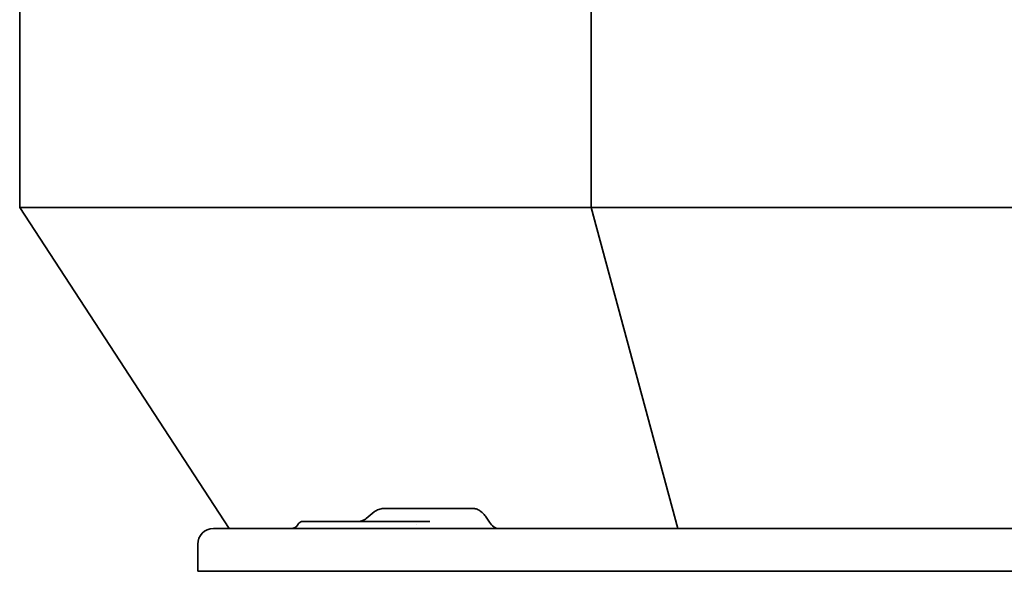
# Model space of a CAD drawing. Header units: millimetres. Extents: x 287 to 973, y 252 to 639.
# Tile 1 of 11: x 287 to 633, y 252 to 446. Entities that reach past the tile are written whole.
import ezdxf

# ---------------------------------------------------------------- set-up
doc = ezdxf.new("R2010")
doc.units = ezdxf.units.MM
doc.header["$LTSCALE"] = 3
doc.layers.add('Krawędzie widoczne(ISO)', color=7, linetype='Continuous', lineweight=35, true_color=0x262659)

msp = doc.modelspace()

# ---------------------------------------------------------------- linework, layer by layer
at = {"layer": 'Krawędzie widoczne(ISO)'}
for p, q in [((287.5, 379.6), (287.5, 588)), ((488.13, 379.6), (488.13, 588)), ((287.5, 379.6), (488.13, 379.6)), ((287.5, 379.6), (361, 267)), ((488.13, 379.6), (771.87, 379.6)), ((488.13, 379.6), (518.58, 267)), ((437.02, 274), (415.21, 274)), ((446.93, 274), (437.02, 274)), ((451.54, 270.67), (452.48, 269.22)), ((355.5, 267), (360, 267)), ((900, 267), (360, 267)), ((417.71, 269.5), (387.03, 269.5)), ((431.5, 269.5), (417.71, 269.5)), ((426.72, 268.43), (426.72, 268.43)), ((350, 261.5), (350, 252)), ((350, 252), (360, 252)), ((900, 252), (360, 252))]:
    msp.add_line(p, q, dxfattribs=at)
for centre, radius, start, end in [((355.5, 261.5), 5.5, 90, 180), ((382.7, 270), 3, 270, 329.9941)]:
    msp.add_arc(centre, radius, start, end, dxfattribs=at)
msp.add_ellipse((454.17, 270), major_axis=(2.06, -2.8), ratio=0.527741, start_param=4.603546, end_param=5.912543, dxfattribs=at)
for points, knots in [([(411.98, 272.8), (412.46, 273.19), (413, 273.5), (414.09, 273.89), (414.65, 274), (415.21, 274)], [0, 0, 0, 0, 0.1907577, 0.1907577, 0.3667021, 0.3667021, 0.3667021, 0.3667021]), ([(446.93, 274), (447.27, 274), (447.66, 273.92), (448.58, 273.56), (449.02, 273.27), (449.62, 272.83), (450.05, 272.48), (450.92, 271.54), (451.26, 271.1), (451.54, 270.67)], [0, 0, 0, 0, 0.1435557, 0.1435557, 0.3087192, 0.3087192, 0.4306357, 0.4306357, 0.517964, 0.517964, 0.517964, 0.517964]), ([(406.63, 269.5), (406.9, 269.5), (407.25, 269.56), (407.99, 269.81), (408.35, 269.98), (408.83, 270.28), (408.97, 270.38), (409.1, 270.49)], [0, 0, 0, 0, 0.1781391, 0.1781391, 0.3314199, 0.3314199, 0.396761, 0.396761, 0.396761, 0.396761]), ([(385.3, 268.5), (385.39, 268.67), (385.51, 268.82), (385.81, 269.09), (385.98, 269.22), (386.37, 269.4), (386.58, 269.46), (386.87, 269.5), (386.95, 269.5), (387.03, 269.5)], [0, 0, 0, 0, 0.0575426, 0.0575426, 0.1205138, 0.1205138, 0.1848547, 0.1848547, 0.2086163, 0.2086163, 0.2086163, 0.2086163])]:
    msp.add_open_spline(points, degree=3, knots=knots, dxfattribs=at)
for points in [[(409.13, 270.5), (409.15, 270.52), (409.17, 270.54), (409.18, 270.55)], [(409.18, 270.55), (410.11, 271.3), (411.04, 272.05), (411.98, 272.8)], [(411.98, 272.8), (411.98, 272.8), (411.98, 272.8), (411.98, 272.8)]]:
    msp.add_open_spline(points, degree=3, dxfattribs=at)

doc.saveas('drawing.dxf')
